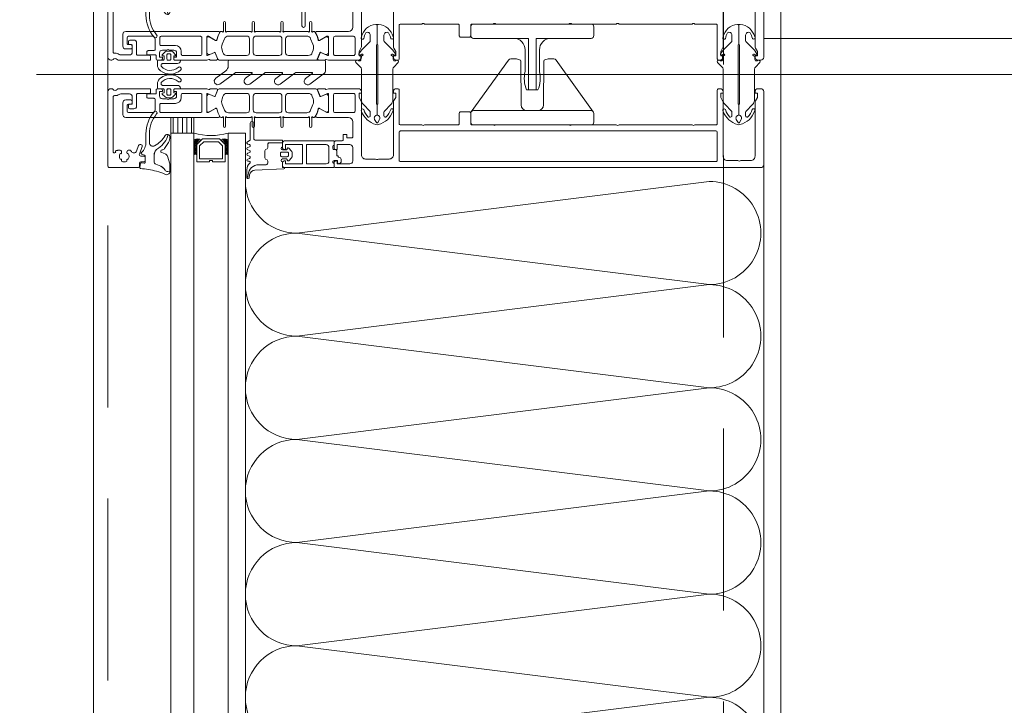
# Model space of a CAD drawing. Header units: millimetres. Extents: x 213386 to 459888, y 74252 to 208052.
# Tile 203 of 256: x 373011 to 373355, y 187237 to 187476. Entities that reach past the tile are written whole.
import ezdxf

# ---------------------------------------------------------------- set-up
doc = ezdxf.new("R2010")
doc.units = ezdxf.units.MM
doc.linetypes.add('ČÁRKOVANÁ', pattern=[19.05, 12.7, -6.35])
doc.layers.get('Defpoints').update_dxf_attribs({"color": 255, "lineweight": 0})
doc.layers.add('FASÁDA DETAILNÍ', color=255, linetype='Continuous', lineweight=0)
doc.layers.add('NOVA', color=255, linetype='Continuous', lineweight=0)
doc.styles.add('CS-ROMANS', font='romans.shx', dxfattribs={"width": 0.75, "oblique": 5})
doc.dimstyles.new('A_KÓTA_50', dxfattribs={"dimtxt": 110, "dimasz": 2, "dimexe": 100, "dimexo": 1500, "dimgap": 40, "dimtad": 1, "dimrnd": 1, "dimdsep": 46, "dimtxsty": 'CS-ROMANS', "dimblk": 'KOT_CARA20', "dimcen": 45, "dimse1": 1, "dimse2": 1, "dimclrd": 256, "dimclre": 256, "dimclrt": 256, "dimadec": 0, "dimazin": 0, "dimtfac": 1, "dimtix": 1, "dimtmove": 2, "dimatfit": 3, "dimldrblk": 'OBLIQUE', "dimfxl": 100, "dimtolj": 1, "dimarcsym": 0})

# ---------------------------------------------------------------- blocks, each defined once
blk = doc.blocks.new('244748_a')
blk.add_lwpolyline([(8.32, -1.69, 0.082248), (6.34, -0.9, -1.09695), (6.94, -0.1, -0.315353), (11.26, -5.15, -0.480529), (10.87, -5.64), (4.27, -5.64), (4.08, -5.45), (-16.53, -5.45), (-16.72, -5.64), (-20.43, -5.64, 0.574019), (-21.93, -4.78), (-22.99, -5.4, 0.524827), (-22.99, -5.9), (-21.93, -6.52, 0.574021), (-20.43, -5.66), (-16.72, -5.66), (-16.53, -5.85), (4.08, -5.85), (4.27, -5.66), (10.87, -5.66, -0.480529), (11.26, -6.15, -0.326229), (6.88, -11.09, -1.09695), (6.28, -10.3, 0.081457), (8.32, -9.61, 0.599203), (7.48, -8.05), (5.52, -8.05, 0.198965), (5.17, -8.2), (2.22, -11.15), (0.93, -12.01, -0.738038), (0.51, -11.62), (0.87, -11, 1), (0.35, -10.7), (0, -11.3), (-0.98, -11.3, 0.619205), (-1.45, -12.06), (-1.28, -12.43, -0.808139), (-2.04, -13.04), (-3.63, -11.44, 0.198906), (-4.34, -11.15), (-14.99, -11.15, -0.198936), (-16.76, -10.42), (-18.98, -8.2, 0.198942), (-19.33, -8.05), (-20.67, -8.05, 0.500217), (-21.09, -8.73, 0.122037), (-18.5, -10.27, -1.093735), (-19.1, -11.07, -0.240768), (-23.7, -6.07, -0.106226), (-23.7, -5.23, -0.256232), (-19, -0.13, -1.093735), (-18.4, -0.92, 0.116856), (-21.09, -2.57, 0.500217), (-20.67, -3.25), (-19.33, -3.25, 0.198942), (-18.98, -3.1), (-16.75, -0.88, -0.198936), (-14.99, -0.15), (-4.34, -0.15, 0.198907), (-3.63, 0.14), (-2.04, 1.74, -0.808139), (-1.28, 1.13), (-1.45, 0.76, 0.619205), (-0.98, 0), (0, 0), (0.35, -0.6, 1), (0.87, -0.3), (0.51, 0.32, -0.738038), (0.93, 0.71), (2.22, -0.15), (5.17, -3.1, 0.198965), (5.52, -3.25), (7.48, -3.25, 0.599203)], format="xyb", close=True)
blk = doc.blocks.new('236134_0100_s_v')
for points in [[(22.8, -23), (22.8, -5), (42, -5, 0.414214), (43, -4), (43, -1, 0.414214), (42, 0), (1, 0, 0.414214), (0, -1), (0, -4, 0.414214), (1, -5), (20.2, -5), (20.2, -23)], [(15, -5, -0.414214), (19, -9), (19, -16.57, 0.165764), (19.53, -23), (23.47, -23, 0.165764), (24, -16.57), (24, -9, -0.414214), (28, -5)]]:
    blk.add_lwpolyline(points, format="xyb")
blk = doc.blocks.new('236134_0200_s_v')
for points in [[(19.58, 5, -0.41166), (17.58, 6.98), (17.45, 22.25, 0.344217), (17.07, 22.73), (16, 23), (14, 23, 0.240828), (13.19, 22.59), (0.19, 4.59)], [(23.42, 5, 0.41166), (25.42, 6.98), (25.55, 22.25, -0.344217), (25.93, 22.73), (27, 23), (29, 23, -0.240828), (29.81, 22.59), (42.81, 4.59)]]:
    blk.add_lwpolyline(points, format="xyb")
blk.add_lwpolyline([(42, 5), (1, 5, 0.414214), (0, 4), (0, 1, 0.414214), (1, 0), (42, 0, 0.414214), (43, 1), (43, 4, 0.414214)], format="xyb", close=True)
blk = doc.blocks.new('284336')
for points in [[(-0.7, -9.6), (-10, -9.6, 0.414511), (-10.51, -10.11), (-10.51, -15.51, -1), (-11.69, -15.51), (-11.69, -9.6), (-12.69, -8.95, -0.668884), (-12.6, -8.23), (-11.99, -8.01, 0.766384), (-11.99, -7.21), (-12.6, -6.99, -0.76831), (-12.6, -6.23), (-11.99, -6.01, 0.766384), (-11.99, -5.21), (-12.6, -4.99, -0.76831), (-12.6, -4.23), (-11.99, -4.01, 0.766384), (-11.99, -3.21), (-12.6, -2.99, -0.877523), (-12.5, -2.22), (-12.1, -2.22, 0.698129), (-11.83, -1.5, -0.220231), (-12.89, 0.78), (-12.89, 3.45, -0.157143), (-12.82, 3.68), (-12.69, 3.42, -0.067482), (-12.48, 2.53, 0.393136), (-8.66, -1.02), (-6.1, -1.02, -0.414214), (-5.61, -1.51), (-5.61, -2.22, -0.267949), (-5.85, -2.65), (-6.35, -2.93, 0.267949), (-6.61, -3.38), (-6.61, -5.84, 0.267949), (-6.35, -6.29), (-5.85, -6.57, -0.267949), (-5.61, -7), (-5.61, -8.11, 0.414215), (-5.1, -8.62), (-0.41, -8.62), (-0.41, -9.31, -0.414212), (-0.7, -9.6)], [(-0.41, 0), (-0.41, -2, 0.990243), (-0.4, -3.02), (0.9, -3.02, 0.414214), (1.21, -2.71), (1.21, -2.61, -0.668123), (1.71, -2.4), (2.75, -3.45, -0.199004), (2.89, -3.79), (2.89, -5.43, -0.199038), (2.75, -5.77), (1.71, -6.82, -0.668191), (1.21, -6.61), (1.21, -6.51, 0.414214), (0.9, -6.2), (-0.4, -6.2, 0.990269), (-0.41, -7.22), (-0.41, -8.6), (-5.1, -8.6, -0.414215), (-5.59, -8.11), (-5.59, -7, 0.267949), (-5.84, -6.56), (-6.34, -6.27, -0.267949), (-6.59, -5.84), (-6.59, -3.38, -0.267949), (-6.34, -2.95), (-5.84, -2.66, 0.267949), (-5.59, -2.22), (-5.59, -1.51, 0.414214), (-6.1, -1), (-8.66, -1, -0.393156), (-12.46, 2.53, 0.067572), (-12.67, 3.43), (-12.8, 3.7, -0.637545), (-12.12, 3.53), (-11.92, 2.53, 0.344315), (-10.06, 0.91), (0, 0.38, -0.406913), (0.39, 0), (-0.41, 0)], [(1.7, -4.31, 0.414235), (1.2, -3.81), (-0.7, -3.81, 0.414214), (-1.2, -4.31), (-1.2, -4.91, 0.414214), (-0.7, -5.41), (1.2, -5.41, 0.414235), (1.7, -4.91), (1.7, -4.31)]]:
    blk.add_lwpolyline(points, format="xyb", close=True)
blk = doc.blocks.new('nesystémový nástavec 18')
for p, q in [((-18, 6.8), (-18, 8.8)), ((-17.5, 9.3), (-15.36, 9.3)), ((-11, 8), (-17, 8)), ((-17, 8), (-17, 6.3)), ((-15.36, 9.3), (0, 9.3)), ((-11, 1.3), (-11, 8)), ((-2.8, 8), (-9.7, 8)), ((-9.7, 1.3), (-9.7, 8)), ((-1.8, 2.3), (-1.8, 7)), ((-0.5, 7.3), (-0.5, 6.8)), ((0, 9.3), (0, 7.8)), ((-17, 6.3), (-17.5, 6.3)), ((0, 6.3), (0.55, 6.3)), ((0.55, 6.3), (0.95, 5.9)), ((0.95, 5.9), (0.95, 4.8)), ((0.95, 4.8), (0.95, 4.14)), ((0.95, 4.14), (1.2, 4.14)), ((1.4, 3.94), (1.4, 3.84)), ((1.6, 3.64), (1.6, 3.64)), ((-18, 0.5), (-18, 1.8)), ((-17.5, 2.3), (-17, 2.3)), ((-1.8, 0), (-17.5, 0)), ((-17, 2.3), (-17, 1.3)), ((-17, 1.3), (-11, 1.3)), ((-9.7, 1.3), (-2.8, 1.3)), ((0, 0), (-1.8, 0)), ((-0.4, 2.23), (-0.5, 2.04)), ((-0.5, 2.04), (-0.5, 2)), ((1.2, 2.44), (0, 2.44)), ((0, 1.5), (0, 0)), ((1.2, 1.85), (1.2, 2.44)), ((1.8, 1.37), (1.7, 1.35)), ((2.25, 1.63), (1.8, 1.37)), ((2.4, 2.84), (2.4, 1.89))]:
    blk.add_line(p, q)
for centre, radius, start, end in [((-17.5, 8.8), 0.5, 90, 180), ((-15.36, 9.8), 0.5, 270, 270.084), ((-2.8, 7), 1, 0, 90), ((0, 7.3), 0.5, 89.9955, 180.0071), ((-17.5, 6.8), 0.5, 180.0012, 269.9988), ((0, 6.8), 0.5, 179.9949, 270.006), ((0.75, 4.8), 0.2, 359.9656, 0.0344), ((1.2, 3.94), 0.2, 359.9707, 90.0249), ((1.6, 3.84), 0.2, 179.9737, 270.035), ((1.6, 2.84), 0.8, 0.0065, 89.9919), ((-17.5, 1.8), 0.5, 89.999, 180.0002), ((-17.5, 0.5), 0.5, 180, 270), ((-2.8, 2.3), 1, 270, 0), ((0, 2), 0.5, 179.9716, 270.0327), ((0, 1.94), 0.5, 89.9975, 144.0007), ((1.7, 1.85), 0.5, 179.9991, 270), ((2.1, 1.89), 0.3, 299.9815, 0.0183)]:
    blk.add_arc(centre, radius, start, end)
blk = doc.blocks.new('433270')
blk.add_lwpolyline([(1, 0, 0.414364), (0, -1), (0, -1.4, 0.255924), (0.23, -1.83, -0.547723), (0.23, -3.17, 0.255924), (0, -3.6), (0, -14.6, 0.414214), (0.3, -14.9), (1.2, -14.9, 0.414214), (1.7, -14.4), (1.7, -10.3, -0.414214), (2, -10), (6, -10, 0.414248), (7, -9), (7, -7.7, 0.414179), (6.5, -7.2), (5.7, -7.2, 0.414232), (5.4, -7.5), (5.4, -8.2, -0.414198), (5.1, -8.5), (2.8, -8.5, -0.414204), (1.8, -7.5), (1.8, -4.49, -0.147432), (1.97, -3.94, 0.147461), (2.4, -2.5), (2.4, -2.3, -0.414214), (2.9, -1.8), (21.87, -1.8, -0.668178), (22.22, -2.65), (22.16, -2.72, 1), (21.59, -3.29), (21.52, -3.35, 0.198912), (21.38, -3.71), (21.38, -4.05, 0.414214), (22.08, -4.75), (22.38, -4.75, 0.576988), (22.64, -4.3, -0.311246), (24.56, -4.3, 0.576988), (24.82, -4.75), (25.3, -4.75, -0.260065), (25.3, -6.65), (24.82, -6.65, 0.576988), (24.56, -7.1, -0.311246), (22.64, -7.1, 0.576988), (22.38, -6.65), (22.08, -6.65, 0.414214), (21.38, -7.35), (21.38, -7.61, 0.267949), (21.63, -8.04), (21.89, -8.2, -0.637047), (21.73, -10), (19.83, -10.7, 0.315299), (19.5, -11.17), (19.5, -11.49, 0.520567), (20.17, -11.96), (22.83, -10.99, -0.520567), (23.5, -11.46), (23.5, -12.5, 0.414062), (24, -13), (25, -13, 0.414186), (25.5, -12.5), (25.5, -11.5, -0.414182), (26, -11), (27, -11, 0.414214), (27.5, -10.5), (27.5, -0.5, 0.414214), (27, 0), (1, 0)], format="xyb", close=True)
blk = doc.blocks.new('284325')
for points in [[(0.84, -5.23, -0.560316), (0.94, -4.73), (1.94, -4.36, 0.3153), (2.14, -4.08), (2.14, -1.89, 0.451558), (1.8, -1.59), (0.9, -1.7, -0.399586), (0.57, -1.46), (0.3, -0.07, -0.415977), (0.53, 0.29, 0.024107), (6.15, 1.24, 0.076636), (8.99, 2.34, -0.577615), (10.79, 1.3), (10.02, 1.37, 0.283171), (9.08, 0.9, -0.168429), (7.07, -0.74), (5.9, -1.16, 0.315302), (5.24, -2.1), (5.24, -4.21, 0.269719), (6.76, -6.82, -0.194797), (10.18, -11.53, -0.342663), (9.17, -11.17, 0.119207), (5.43, -7.59, 0.578571), (3.63, -8.62), (3.63, -11.77, 0.176415), (6.16, -18.72, -1), (5.24, -19.49, -0.176415), (2.43, -11.77), (2.43, -8.89, 0.208286), (0.84, -5.23)], [(8.95, -6.65), (10.32, -8.78, -0.134555), (10.79, -10.63, -0.339795), (10.19, -11.53, 0.194788), (6.76, -6.81, -0.269736), (5.25, -4.21), (5.25, -2.1, -0.315302), (5.9, -1.17), (7.07, -0.74, 0.168429), (9.09, 0.89, -0.283167), (10.01, 1.36), (10.79, 1.29), (10.79, -0.74, -0.070852), (10.71, -1.3), (9.95, -3.93, -0.241839), (9.08, -4.83), (7.93, -5.22, 0.836024), (8.08, -6.19), (8.11, -6.19, -0.255349), (8.95, -6.65)]]:
    blk.add_lwpolyline(points, format="xyb", close=True)
blk = doc.blocks.new('*U4004')
for points in [[(0, 0, 0.414243), (0.1, 0.1), (0, 0.9, -1.0001), (0.2, 0.9), (0.1, 0.1, 0.414228), (0.2, 0, 0.414228)], [(0.2, 0, 0.414243), (0.3, 0.1), (0.2, 0.9, -1.0001), (0.4, 0.9), (0.3, 0.1, 0.414228), (0.4, 0, 0.414228)], [(0.4, 0, 0.414243), (0.5, 0.1), (0.4, 0.9, -1.0001), (0.6, 0.9), (0.5, 0.1, 0.414228), (0.6, 0, 0.414228)], [(0.6, 0, 0.414243), (0.7, 0.1), (0.6, 0.9, -1.0001), (0.8, 0.9), (0.7, 0.1, 0.414228), (0.8, 0, 0.414228)], [(0.8, 0, 0.414243), (0.9, 0.1), (0.8, 0.9, -1.0001), (1, 0.9), (0.9, 0.1, 0.414228), (1, 0, 0.414228)], [(1, 0, 0.414243), (1.1, 0.1), (1, 0.9, -1.0001), (1.2, 0.9), (1.1, 0.1, 0.414228), (1.2, 0, 0.414228)], [(1.2, 0, 0.414243), (1.3, 0.1), (1.2, 0.9, -1.0001), (1.4, 0.9), (1.3, 0.1, 0.414228), (1.4, 0, 0.414228)], [(1.4, 0, 0.414243), (1.5, 0.1), (1.4, 0.9, -1.0001), (1.6, 0.9), (1.5, 0.1, 0.414228), (1.6, 0, 0.414228)], [(1.6, 0, 0.414243), (1.7, 0.1), (1.6, 0.9, -1.0001), (1.8, 0.9), (1.7, 0.1, 0.414228), (1.8, 0, 0.414228)], [(1.8, 0, 0.414243), (1.9, 0.1), (1.8001, 0.9, -1.0001), (2, 0.9), (1.9001, 0.1, 0.414228), (2, 0, 0.414228)]]:
    blk.add_lwpolyline(points, format="xyb")
blk = doc.blocks.new('288126')
for points in [[(-16.5, 0), (16.5, 0)], [(-17, -2.08), (-17, -0.5)], [(17, -0.5), (17, -3.8)], [(-21.36, -6.34), (-17.8, -3.69)], [(-14.71, -4.5), (-19.87, -8.34)], [(-8.83, -4.3), (-14.11, -4.3)], [(-10.96, -6.34), (-8.71, -4.66)], [(-4.31, -4.5), (-9.47, -8.34)], [(1.81, -4.3), (-3.71, -4.3)], [(-0.35, -6.36), (1.93, -4.66)], [(6.33, -4.5), (1.14, -8.37)], [(12.21, -4.3), (6.93, -4.3)], [(10.05, -6.36), (12.33, -4.66)], [(16.6, -4.6), (11.54, -8.37)]]:
    blk.add_lwpolyline(points)
for centre, radius, start, end in [((16.5, -0.5), 0.5, 0, 90), ((-16.5, -0.5), 0.5, 90, 180), ((-20.61, -7.34), 1.25, 126.7059, 306.7059), ((-10.21, -7.34), 1.25, 126.7059, 306.7059), ((0.4, -7.37), 1.25, 126.7059, 306.7059), ((10.8, -7.37), 1.25, 126.7059, 306.7059), ((16, -3.8), 1, 306.7059, 0)]:
    blk.add_arc(centre, radius, start, end)
at = {"extrusion": (0, 0, -1)}
for centre, radius, start, end in [((19, -2.08), 2, 180, 233.2941), ((14.11, -5.3), 1, 53.2941, 90), ((8.83, -4.5), 0.2, 90, 233.2941), ((3.71, -5.3), 1, 53.2941, 90), ((-1.81, -4.5), 0.2, 90, 233.2941), ((-6.93, -5.3), 1, 53.2941, 90), ((-12.21, -4.5), 0.2, 90, 233.2941)]:
    blk.add_arc(centre, radius, start, end, dxfattribs=at)
blk = doc.blocks.new('246426')
for points in [[(-1.84, 0.64), (-2.86, -0.38, 0.198926), (-3.15, -1.09), (-3.15, -2.31, 0.198926), (-2.86, -3.02), (-1.84, -4.04, 0.637051), (-1.5, -3.92), (-1.45, -3.4), (-0.3, -3.4, -0.41484), (0, -3.7), (0, -5.19, 0.414232), (0.5, -5.69), (2.14, -5.69, 0.071862), (2.2, -5.68, 0.157876), (3.73, -4.64, 0.360336), (3.48, 2.39, 0.964062), (2.54, 1.48, -0.403385), (2.25, -4.34, -0.190964), (2.11, -4.39), (1.7, -4.39, -0.414214), (1.2, -3.89), (1.2, 1.31, 0.414201), (0.2, 2.31), (0, 2.31), (0, 0.3, -0.414214), (-0.3, 0), (-1.45, 0), (-1.5, 0.52, 0.637051), (-1.84, 0.64)], [(-2.25, -1.4, -0.414214), (-1.85, -1), (-0.4, -1, -0.414214), (0, -1.4), (0, -2, -0.414214), (-0.4, -2.4), (-1.85, -2.4, -0.414214), (-2.25, -2), (-2.25, -1.4)]]:
    blk.add_lwpolyline(points, format="xyb", close=True)
blk = doc.blocks.new('A$C29162560')
at = {"layer": 'FASÁDA DETAILNÍ'}
h = blk.add_hatch(dxfattribs=at)
h.set_pattern_fill('ANSI31', color=256, scale=0.5, angle=585)
h.set_pattern_definition([(270, (66475.357, -24809.9213), (1.5875, -8e-16), [])])
h.paths.add_polyline_path([(-905, -14495.5), (-905, -14490), (-913, -14490), (-913, -14495.5)])
for p, q in [((-959.95, -14475), (-591.71, -14475)), ((-913, -14904.5), (-913, -14495.5)), ((-913, -14495.5), (-905, -14495.5)), ((-905, -14495.5), (-905, -14904.5)), ((-893, -14904.5), (-893, -14495.5)), ((-887, -14495.5), (-893, -14495.5)), ((-887, -14495.5), (-887, -14904.5))]:
    blk.add_line(p, q, dxfattribs=at)
for points in [[(25640, -21740), (-940, -21740), (-940, 1940), (25640, 1940)], [(25400, -21500), (-700, -21500), (-700, 1700), (25400, 1700)], [(-913, -14495.5), (-913, -14490), (-905, -14490), (-905, -14495.5)], [(-894, -14505.5), (-894, -14499.5), (-896, -14497.5), (-902, -14497.5), (-904, -14499.5), (-904, -14505.5), (-899.5, -14505.5), (-899.5, -14505), (-898.5, -14505), (-898.5, -14505.5)], [(-903, -14504.5), (-895, -14504.5), (-895, -14499.91), (-896.41, -14498.5), (-901.45, -14498.5), (-903, -14499.91)]]:
    blk.add_lwpolyline(points, close=True, dxfattribs=at)
at = {"layer": 'FASÁDA DETAILNÍ', "linetype": 'ČÁRKOVANÁ', "ltscale": 5}
for points in [[(25635, -21735), (-935, -21735), (-935, 1935), (25635, 1935)], [(25420, -21520), (-720, -21520), (-720, 1720), (25420, 1720)]]:
    blk.add_lwpolyline(points, close=True, dxfattribs=at)
at = {"layer": 'FASÁDA DETAILNÍ'}
for points in [[(-849.5, -14453.2), (-849.5, -14458.5, -0.414167), (-851, -14460), (-858, -14460), (-862.1, -14460, 0.57735), (-862.44, -14460.6), (-861.95, -14461.46), (-861.52, -14462.96, 0.488701), (-861.08, -14463.13), (-858.61, -14461.7), (-858.19, -14461.7, -0.432566), (-858, -14461.9), (-858, -14468.2, -0.548397), (-858.28, -14468.39), (-860.66, -14467.32, 0.425336), (-860.93, -14467.43), (-861.75, -14469.45, 0.531563), (-861.38, -14470), (-859.31, -14470, 0.231306), (-859.07, -14469.89, -0.306185), (-858.76, -14469.78), (-858, -14470), (-847.49, -14470, 0.414214), (-846.49, -14469), (-846.49, -14468.5), (-847.29, -14468.5), (-847.29, -14467), (-846.63, -14465.86, 0.13165), (-846.5, -14465.36), (-846.5, -14446.99, -0.414214)], [(-835.3, -14446.99), (-835.3, -14465.36, 0.13165), (-835.17, -14465.86), (-834.51, -14467), (-834.51, -14468.5), (-835.31, -14468.5), (-835.31, -14469, 0.414214), (-834.31, -14470), (-833.8, -14470, 0.414214), (-833.3, -14469.5), (-833.3, -14457.9, -0.414214), (-832.8, -14457.4), (-825.4, -14457.4, -0.399985), (-824.4, -14457.4), (-812.8, -14457.4, -0.414214), (-812.3, -14457.9), (-812.3, -14461.5, 0.414214), (-811.8, -14462), (-808.8, -14462, 0.414214), (-808.3, -14461.5), (-808.3, -14457.9, -0.414214), (-807.8, -14457.4), (-800.5, -14457.4, -0.38324), (-799.5, -14457.4), (-774, -14457.4, -0.38324), (-773, -14457.4), (-757.5, -14457.4, -0.38324), (-756.5, -14457.4), (-731, -14457.4, -0.38324), (-730, -14457.4), (-722.7, -14457.4, -0.414214), (-722.2, -14457.9), (-722.2, -14469.5, 0.414214), (-721.7, -14470), (-721.2, -14470, 0.414214), (-720.2, -14469), (-720.2, -14468.5), (-721, -14468.5), (-721, -14467), (-720.33, -14465.85, 0.116937), (-720.2, -14465.35), (-720.2, -14446.49, -0.414232)], [(-709, -14446.49), (-709, -14465.35, 0.116937), (-708.87, -14465.85), (-708.2, -14467), (-708.2, -14468.5), (-709, -14468.5), (-709, -14469, 0.414214), (-708, -14470), (-707, -14470, 0.414214), (-706, -14469), (-706, -14443.5, 0.414214)]]:
    blk.add_lwpolyline(points, format="xyb", dxfattribs=at)
for points in [[(-862.34, -14470), (-874.25, -14470), (-896.16, -14470, -0.305837), (-896.62, -14469.69), (-897.55, -14467.4, 0.425336), (-897.81, -14467.29), (-899.43, -14468.01, -0.543753), (-900.49, -14467.32), (-900.49, -14462.42, -0.578182), (-899.59, -14461.9), (-897.4, -14463.16, 0.488505), (-896.96, -14462.99), (-896.52, -14461.47), (-895.76, -14460.15, -0.282478), (-895.49, -14460), (-895.04, -14460, 1.447009), (-894.69, -14459.87), (-894.69, -14456.9, -1), (-893.89, -14456.9), (-893.89, -14459.87, 1.447009), (-893.54, -14460), (-885, -14460, 1.447009), (-884.65, -14459.87), (-884.65, -14456.9, -1), (-883.85, -14456.9), (-883.85, -14459.87, 1.447009), (-883.5, -14460), (-875, -14460, 1.447009), (-874.65, -14459.87), (-874.65, -14456.9, -1), (-873.85, -14456.9), (-873.85, -14459.87, 1.447009), (-873.5, -14460), (-864.96, -14460, 1.447009), (-864.61, -14459.87), (-864.61, -14456.9, -1), (-863.81, -14456.9), (-863.81, -14459.87, 1.447009), (-863.46, -14460), (-863.01, -14460, -0.282478), (-862.74, -14460.15), (-861.98, -14461.47), (-861.54, -14462.99, 0.488505), (-861.1, -14463.16), (-858.91, -14461.9, -0.578182), (-858.01, -14462.42), (-858.01, -14467.32, -0.543753), (-859.07, -14468.01), (-860.69, -14467.29, 0.425336), (-860.95, -14467.4), (-861.88, -14469.69, -0.305837), (-862.34, -14470)], [(-900.5, -14470), (-911.5, -14470, -0.414426), (-912, -14469.5), (-912, -14469.01), (-911, -14469.01), (-911, -14467.51, 0.414214), (-912, -14466.51), (-913.5, -14466.51, 0.399985), (-914.5, -14466.51), (-916, -14466.51, 0.414214), (-917, -14467.51), (-917, -14469), (-916, -14469), (-916, -14469.5, -0.414456), (-916.5, -14470), (-917.8, -14470, -0.413971), (-918.1, -14469.7), (-918.1, -14468.5, 0.414214), (-918.4, -14468.2), (-921.4, -14468.2), (-921.4, -14467.2, -0.414214), (-920.9, -14466.7), (-919, -14466.7, 0.414214), (-918.5, -14466.2), (-918.5, -14462.7, 0.414206), (-919.5, -14461.7), (-927.8, -14461.7, 0.414206), (-928.3, -14462.2), (-928.3, -14464.1, 0.414219), (-927.8, -14464.6), (-927, -14464.6, -0.414214), (-926.5, -14465.1), (-926.5, -14465.6, -0.414214), (-927, -14466.1), (-928.8, -14466.1, -0.414214), (-929.8, -14465.1), (-929.8, -14461, -0.414214), (-928.8, -14460), (-900.5, -14460), (-896.4, -14460, -0.57735), (-896.05, -14460.6), (-896.55, -14461.46), (-896.98, -14462.96, -0.488701), (-897.42, -14463.13), (-899.88, -14461.7), (-900.31, -14461.7, 0.432566), (-900.5, -14461.9), (-900.5, -14468.2, 0.548397), (-900.22, -14468.39), (-897.83, -14467.32, -0.425336), (-897.57, -14467.43), (-896.75, -14469.45, -0.531563), (-897.12, -14470), (-899.19, -14470, -0.231306), (-899.42, -14469.89, 0.306185), (-899.74, -14469.78), (-900.5, -14470)], [(-902.7, -14461.7), (-916.4, -14461.7, 0.414214), (-916.9, -14462.2), (-916.9, -14464.41, 0.414214), (-916.4, -14464.91), (-911.43, -14464.91, -0.411139), (-909.4, -14466.91), (-909.4, -14467.9, 0.414214), (-908.9, -14468.4), (-902.7, -14468.4, 0.414214), (-902.2, -14467.9), (-902.2, -14462.2, 0.414214), (-902.7, -14461.7)], [(-893.45, -14468.4), (-886.55, -14468.4, 0.414218), (-885.55, -14467.4), (-885.55, -14462.6, 0.414218), (-886.55, -14461.6), (-892.91, -14461.6, 0.305619), (-894.3, -14462.54), (-895.08, -14464.46, 0.176429), (-895.15, -14466.51), (-894.88, -14467.36, 0.324916), (-893.45, -14468.4)], [(-883.25, -14468.4), (-875.25, -14468.4, 0.414214), (-874.25, -14467.4), (-874.25, -14462.6, 0.414214), (-875.25, -14461.6), (-883.25, -14461.6, 0.414214), (-884.25, -14462.6), (-884.25, -14467.4, 0.414214), (-883.25, -14468.4)], [(-871.95, -14468.4), (-865.05, -14468.4, 0.324916), (-863.62, -14467.36), (-863.35, -14466.51, 0.176429), (-863.42, -14464.46), (-864.2, -14462.54, 0.305619), (-865.59, -14461.6), (-871.95, -14461.6, 0.414218), (-872.95, -14462.6), (-872.95, -14467.4, 0.414218), (-871.95, -14468.4)], [(-848.7, -14467.9, -0.414214), (-849.2, -14468.4), (-855.7, -14468.4, -0.414214), (-856.2, -14467.9), (-856.2, -14462.2, -0.414214), (-855.7, -14461.7), (-849.2, -14461.7, -0.414214), (-848.7, -14462.2), (-848.7, -14467.9)], [(-900.5, -14480), (-911.5, -14480, 0.414426), (-912, -14480.5), (-912, -14480.99), (-911, -14480.99), (-911, -14482.49, -0.414214), (-912, -14483.49), (-913.5, -14483.49, -0.399985), (-914.5, -14483.49), (-916, -14483.49, -0.414214), (-917, -14482.49), (-917, -14481), (-916, -14481), (-916, -14480.5, 0.414456), (-916.5, -14480), (-917.8, -14480, 0.413971), (-918.1, -14480.3), (-918.1, -14481.5, -0.414214), (-918.4, -14481.8), (-921.4, -14481.8), (-921.4, -14482.8, 0.414214), (-920.9, -14483.3), (-919, -14483.3, -0.414214), (-918.5, -14483.8), (-918.5, -14487.3, -0.414206), (-919.5, -14488.3), (-927.8, -14488.3, -0.414206), (-928.3, -14487.8), (-928.3, -14485.9, -0.414219), (-927.8, -14485.4), (-927, -14485.4, 0.414214), (-926.5, -14484.9), (-926.5, -14484.4, 0.414214), (-927, -14483.9), (-928.8, -14483.9, 0.414214), (-929.8, -14484.9), (-929.8, -14489, 0.414214), (-928.8, -14490), (-900.5, -14490), (-896.4, -14490, 0.57735), (-896.05, -14489.4), (-896.55, -14488.54), (-896.98, -14487.04, 0.488701), (-897.42, -14486.87), (-899.88, -14488.3), (-900.31, -14488.3, -0.432566), (-900.5, -14488.1), (-900.5, -14481.8, -0.548397), (-900.22, -14481.61), (-897.83, -14482.68, 0.425336), (-897.57, -14482.57), (-896.75, -14480.55, 0.531563), (-897.12, -14480), (-899.19, -14480, 0.231306), (-899.42, -14480.11, -0.306185), (-899.74, -14480.22), (-900.5, -14480)], [(-902.7, -14488.3), (-916.4, -14488.3, -0.414214), (-916.9, -14487.8), (-916.9, -14485.59, -0.414214), (-916.4, -14485.09), (-911.43, -14485.09, 0.411139), (-909.4, -14483.09), (-909.4, -14482.1, -0.414214), (-908.9, -14481.6), (-902.7, -14481.6, -0.414214), (-902.2, -14482.1), (-902.2, -14487.8, -0.414214), (-902.7, -14488.3)], [(-862.34, -14480), (-874.25, -14480), (-896.16, -14480, 0.305837), (-896.62, -14480.31), (-897.55, -14482.6, -0.425336), (-897.81, -14482.71), (-899.43, -14481.99, 0.543753), (-900.49, -14482.68), (-900.49, -14487.58, 0.578182), (-899.59, -14488.1), (-897.4, -14486.84, -0.488505), (-896.96, -14487.01), (-896.52, -14488.53), (-895.76, -14489.85, 0.282478), (-895.49, -14490), (-895.04, -14490, -1.447009), (-894.69, -14490.13), (-894.69, -14493.1, 1), (-893.89, -14493.1), (-893.89, -14490.13, -1.447009), (-893.54, -14490), (-885, -14490, -1.447009), (-884.65, -14490.13), (-884.65, -14493.1, 1), (-883.85, -14493.1), (-883.85, -14490.13, -1.447009), (-883.5, -14490), (-875, -14490, -1.447009), (-874.65, -14490.13), (-874.65, -14493.1, 1), (-873.85, -14493.1), (-873.85, -14490.13, -1.447009), (-873.5, -14490), (-864.96, -14490, -1.447009), (-864.61, -14490.13), (-864.61, -14493.1, 1), (-863.81, -14493.1), (-863.81, -14490.13, -1.447009), (-863.46, -14490), (-863.01, -14490, 0.282478), (-862.74, -14489.85), (-861.98, -14488.53), (-861.54, -14487.01, -0.488505), (-861.1, -14486.84), (-858.91, -14488.1, 0.578182), (-858.01, -14487.58), (-858.01, -14482.68, 0.543753), (-859.07, -14481.99), (-860.69, -14482.71, -0.425336), (-860.95, -14482.6), (-861.88, -14480.31, 0.305837), (-862.34, -14480)], [(-893.45, -14481.6), (-886.55, -14481.6, -0.414218), (-885.55, -14482.6), (-885.55, -14487.4, -0.414218), (-886.55, -14488.4), (-892.91, -14488.4, -0.305619), (-894.3, -14487.46), (-895.08, -14485.54, -0.176429), (-895.15, -14483.49), (-894.88, -14482.64, -0.324916), (-893.45, -14481.6)], [(-883.25, -14481.6), (-875.25, -14481.6, -0.414214), (-874.25, -14482.6), (-874.25, -14487.4, -0.414214), (-875.25, -14488.4), (-883.25, -14488.4, -0.414214), (-884.25, -14487.4), (-884.25, -14482.6, -0.414214), (-883.25, -14481.6)], [(-871.95, -14481.6), (-865.05, -14481.6, -0.324916), (-863.62, -14482.64), (-863.35, -14483.49, -0.176429), (-863.42, -14485.54), (-864.2, -14487.46, -0.305619), (-865.59, -14488.4), (-871.95, -14488.4, -0.414218), (-872.95, -14487.4), (-872.95, -14482.6, -0.414218), (-871.95, -14481.6)], [(-707, -14507.5), (-855.5, -14507.5, -0.414214), (-856, -14507), (-856, -14505.7, -0.41422), (-855.5, -14505.2), (-855, -14505.2), (-855, -14506.2), (-850.5, -14506.2, 0.414214), (-849.5, -14505.2), (-849.5, -14500.5, 0.414214), (-850.5, -14499.5), (-855, -14499.5), (-855, -14501.2), (-855.5, -14501.2, -0.414201), (-856, -14500.7), (-856, -14498.7, -0.414214), (-855.5, -14498.2), (-853.36, -14498.2, 0.414214), (-852.86, -14497.7), (-852.86, -14495.9), (-851.61, -14495.9), (-851.61, -14497.1), (-849.8, -14497.1, 0.414214), (-849.5, -14496.8), (-849.5, -14491.5, 0.414167), (-851, -14490), (-858, -14490), (-862.1, -14490, -0.57735), (-862.44, -14489.4), (-861.95, -14488.54), (-861.52, -14487.04, -0.488701), (-861.08, -14486.87), (-858.61, -14488.3), (-858.19, -14488.3, 0.432566), (-858, -14488.1), (-858, -14481.8, 0.548397), (-858.28, -14481.61), (-860.66, -14482.68, -0.425336), (-860.93, -14482.57), (-861.75, -14480.55, -0.531563), (-861.38, -14480), (-859.31, -14480, -0.231306), (-859.07, -14480.11, 0.306185), (-858.76, -14480.22), (-858, -14480), (-847.49, -14480, -0.414214), (-846.49, -14481), (-846.49, -14481.5), (-847.29, -14481.5), (-847.29, -14483), (-846.63, -14484.14, -0.13165), (-846.5, -14484.64), (-846.5, -14503.01, 0.414214), (-845, -14504.51), (-841.5, -14504.51, 0.399985), (-840.5, -14504.51), (-836.8, -14504.51, 0.414214), (-835.3, -14503.01), (-835.3, -14484.64, -0.13165), (-835.17, -14484.14), (-834.51, -14483), (-834.51, -14481.5), (-835.31, -14481.5), (-835.31, -14481, -0.414214), (-834.31, -14480), (-833.8, -14480, -0.414214), (-833.3, -14480.5), (-833.3, -14492.1, 0.414214), (-832.8, -14492.6), (-825.4, -14492.6, 0.399985), (-824.4, -14492.6), (-812.8, -14492.6, 0.414214), (-812.3, -14492.1), (-812.3, -14488.5, -0.414214), (-811.8, -14488), (-808.8, -14488, -0.414214), (-808.3, -14488.5), (-808.3, -14492.1, 0.414214), (-807.8, -14492.6), (-800.5, -14492.6, 0.38324), (-799.5, -14492.6), (-774, -14492.6, 0.38324), (-773, -14492.6), (-757.5, -14492.6, 0.38324), (-756.5, -14492.6), (-731, -14492.6, 0.38324), (-730, -14492.6), (-722.7, -14492.6, 0.414214), (-722.2, -14492.1), (-722.2, -14480.5, -0.414214), (-721.7, -14480), (-721.2, -14480, -0.414214), (-720.2, -14481), (-720.2, -14481.5), (-721, -14481.5), (-721, -14483), (-720.33, -14484.15, -0.116937), (-720.2, -14484.65), (-720.2, -14503.51, 0.414232), (-718.7, -14505.01), (-714.99, -14505.01, 0.399985), (-713.99, -14505.01), (-710.5, -14505.01, 0.414232), (-709, -14503.51), (-709, -14484.65, -0.116937), (-708.87, -14484.15), (-708.2, -14483), (-708.2, -14481.5), (-709, -14481.5), (-709, -14481, -0.414214), (-708, -14480), (-707, -14480, -0.414214), (-706, -14481), (-706, -14506.5, -0.414214), (-707, -14507.5)], [(-848.7, -14482.1, 0.414214), (-849.2, -14481.6), (-855.7, -14481.6, 0.414214), (-856.2, -14482.1), (-856.2, -14487.8, 0.414214), (-855.7, -14488.3), (-849.2, -14488.3, 0.414214), (-848.7, -14487.8), (-848.7, -14482.1)], [(-832.8, -14505.4), (-722.7, -14505.4, 0.414214), (-722.2, -14504.9), (-722.2, -14495.2, 0.414214), (-722.7, -14494.7), (-832.8, -14494.7, 0.414214), (-833.3, -14495.2), (-833.3, -14504.9, 0.414214), (-832.8, -14505.4)]]:
    blk.add_lwpolyline(points, format="xyb", close=True, dxfattribs=at)
blk.add_lwpolyline([(-706, -14893.5), (-706, -14506.5)], dxfattribs=at)
for centre, radius, start, end in [((-899, -14473.61), 22.7, 254.6728, 285.3272), ((-903.65, -14501.05), 3.55, 67.2938, 112.409), ((-903.76, -14500.68), 2.9, 65.3067, 115.2952), ((-903.93, -14500.34), 2.25, 61.5273, 118.4028), ((-904.08, -14500.09), 1.71, 57.2949, 122.6857), ((-904.21, -14499.93), 1.26, 51.9656, 128.4996), ((-904.36, -14499.84), 0.879, 43.9949, 136.4964), ((-904.5, -14499.85), 0.596, 33.0366, 146.9634), ((-904.5, -14500.15), 0.596, 33.0366, 146.9634), ((-904.5, -14500.44), 0.596, 33.0366, 146.9634), ((-894.35, -14501.05), 3.55, 67.591, 112.7062), ((-894.24, -14500.68), 2.9, 64.7048, 114.6933), ((-894.07, -14500.34), 2.25, 61.5972, 118.4727), ((-893.92, -14500.09), 1.71, 57.3143, 122.7051), ((-893.79, -14499.93), 1.26, 51.5004, 128.0344), ((-893.64, -14499.84), 0.879, 43.5036, 136.0051), ((-893.5, -14499.85), 0.596, 33.0366, 146.9634), ((-893.5, -14500.15), 0.596, 33.0366, 146.9634), ((-893.5, -14500.44), 0.596, 33.0366, 146.9634), ((-904.5, -14500.73), 0.596, 33.0366, 146.9634), ((-904.5, -14501.02), 0.596, 33.0366, 146.9634), ((-904.5, -14501.32), 0.596, 33.0366, 146.9634), ((-904.5, -14501.61), 0.596, 33.0366, 146.9634), ((-904.5, -14501.9), 0.596, 33.0366, 146.9634), ((-904.5, -14502.19), 0.596, 33.0366, 146.9634), ((-904.5, -14502.49), 0.596, 33.0366, 146.9634), ((-904.5, -14502.78), 0.596, 33.0366, 146.9634), ((-904.5, -14503.07), 0.596, 33.0366, 146.9634), ((-904.5, -14503.36), 0.596, 33.0366, 146.9634), ((-893.5, -14500.73), 0.596, 33.0366, 146.9634), ((-893.5, -14501.02), 0.596, 33.0366, 146.9634), ((-893.5, -14501.32), 0.596, 33.0366, 146.9634), ((-893.5, -14501.61), 0.596, 33.0366, 146.9634), ((-893.5, -14501.9), 0.596, 33.0366, 146.9634), ((-893.5, -14502.19), 0.596, 33.0366, 146.9634), ((-893.5, -14502.49), 0.596, 33.0366, 146.9634), ((-893.5, -14502.78), 0.596, 33.0366, 146.9634), ((-893.5, -14503.07), 0.596, 33.0366, 146.9634), ((-893.5, -14503.36), 0.596, 33.0366, 146.9634)]:
    blk.add_arc(centre, radius, start, end, dxfattribs=at)
for name, p in [('284325', (-924.14, -14442.5)), ('284336', (-855.59, -14442.5)), ('236134_0100_s_v', (-808.3, -14457.4)), ('288126', (-876.01, -14470)), ('236134_0200_s_v', (-808.3, -14492.6)), ('nesystémový nástavec 18', (-856, -14507.5))]:
    blk.add_blockref(name, p, dxfattribs=at)
for name, p, rotation in [('433270', (-935, -14470), 90), ('246426', (-912, -14470), 270)]:
    blk.add_blockref(name, p, dxfattribs=dict(at, rotation=rotation))
for name, p, xscale, rotation in [('244748_a', (-835.34, -14468.78), -1, 270), ('244748_a', (-709.04, -14468.78), -1, 270), ('246426', (-912, -14480), -1, 270), ('433270', (-935, -14480), -1.000000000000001, 90), ('284325', (-924.14, -14507.5), -1, 180), ('284336', (-873.59, -14507.5), -1, 180)]:
    blk.add_blockref(name, p, dxfattribs=dict(at, xscale=xscale, rotation=rotation))
at = {"layer": 'FASÁDA DETAILNÍ', "xscale": 179.9999932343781, "yscale": 179.9999932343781, "zscale": 179.9999932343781, "rotation": 270}
blk.add_blockref('*U4004', (-887, -14512.33), dxfattribs=at)
blk = doc.blocks.new('KOT_CARA20')
for p, q in [((0, 20), (0, -20)), ((0, 0), (14.14, 14.14)), ((0, 0), (-14.14, -14.14))]:
    blk.add_line(p, q)
blk = doc.blocks.new('*D3950')
at = {"lineweight": -2, "transparency": 16777216}
blk.add_line((373745.55, 181384.15), (373745.55, 202680.15), dxfattribs=at)
at = {"layer": 'Defpoints', "color": 0, "transparency": 16777216}
for p in [(373428.86, 202682.15), (373745.55, 202682.15), (373010.82, 181382.15)]:
    blk.add_point(p, dxfattribs=at)
at = {"lineweight": -2, "transparency": 16777216, "xscale": 2, "yscale": 2, "zscale": 2}
for p, rotation in [((373745.55, 202682.15), 90), ((373745.55, 181382.15), 270)]:
    blk.add_blockref('KOT_CARA20', p, dxfattribs=dict(at, rotation=rotation))
at = {"transparency": 16777216, "insert": (373643.05, 192725.83), "char_height": 110, "attachment_point": 5, "rotation": 90, "style": 'CS-ROMANS'}
blk.add_mtext('\\A1;21300', dxfattribs=at)
blk = doc.blocks.new('_OBLIQUE')
at = {"color": 0, "linetype": 'ByBlock', "ltscale": 15}
blk.add_line((-0.5, -0.5), (0.5, 0.5), dxfattribs=at)

msp = doc.modelspace()

# ---------------------------------------------------------------- linework, layer by layer
at = {"layer": 'NOVA'}
msp.add_line((373576.638, 187469.654), (373270.638, 187469.654), dxfattribs=at)

# ---------------------------------------------------------------- block references
msp.add_blockref('A$C29162560', (373976.638, 201932.154), dxfattribs=at)

# ---------------------------------------------------------------- dimensions: what is measured, and where the dimension line sits
dim = msp.add_linear_dim(base=(373745.548, 202682.154), p1=(373010.825, 181382.154), p2=(373428.861, 202682.154), angle=90, dimstyle='A_KÓTA_50')
dim.commit()
dim.dimension.update_dxf_attribs({"geometry": '*D3950', "text_midpoint": (373643.048, 192725.83), "dimtype": 160})

doc.saveas('drawing.dxf')
